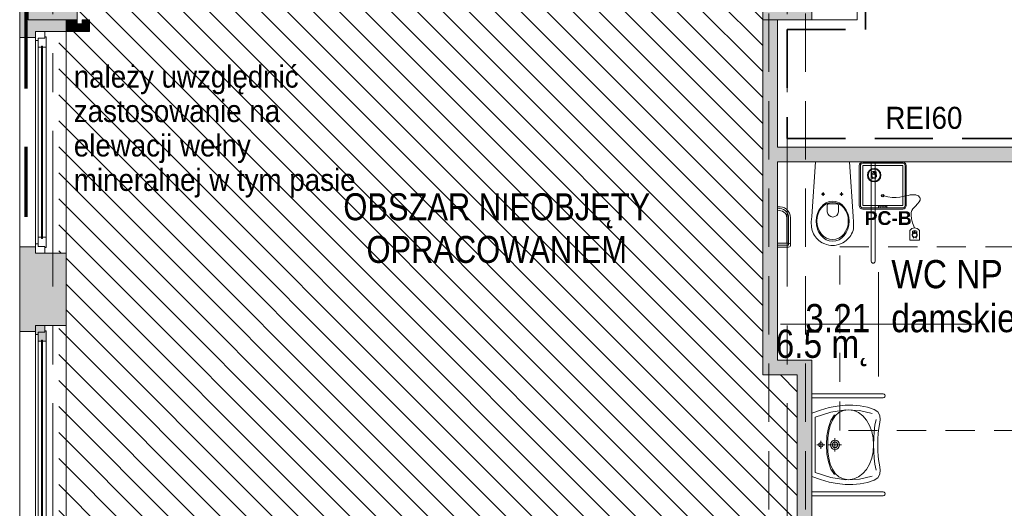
# Model space of a CAD drawing. Header units: centimetres. Extents: x -1737 to 22393, y -8842 to 3838.
# Tile 94 of 167: x -1240 to -435, y 1910 to 2308. Entities that reach past the tile are written whole.
import ezdxf

# ---------------------------------------------------------------- set-up
doc = ezdxf.new("R2010")
doc.units = ezdxf.units.CM
for name, pattern in [('Długa kreska', [142.875, 95.25, -47.625]), ('Hidden', [71.4375, 47.625, -23.8125]), ('Oś', [222.25, 127, -31.75, 31.75, -31.75]), ('Ponad', [39.688, 23.813, -15.875]), ('Ukryte', [71.438, 47.625, -23.813])]:
    doc.linetypes.add(name, pattern=pattern)
for name, color, linetype, lineweight in [('A-AREA-IDEN', 2, 'Continuous', 13), ('A-DETL', 90, 'Continuous', 9), ('A-DETL-GENF', 92, 'Continuous', 9), ('A-DETL-HDLN', 90, 'Ukryte', 9), ('A-FLOR-OVHD', 1, 'Ponad', 9), ('A-GLAZ', 151, 'Continuous', 13), ('A-WALL', 113, 'Continuous', 13), ('A-WALL-PATT', 111, 'Continuous', 13), ('G-ANNO-TEXT', 231, 'Continuous', 13), ('P-SANR-FIXT', 6, 'Continuous', 9), ('PRZYW_Elementy_inst_przyw', 7, 'Continuous', 9), ('S-COLS', 52, 'Continuous', 13), ('S-GRID', 1, 'Continuous', 13)]:
    doc.layers.add(name, color=color, linetype=linetype, lineweight=lineweight)
doc.styles.add('adam', font='arialbd.ttf')
doc.styles.add('Arial', font='arial.ttf', dxfattribs={"width": 0.9, "height": 18})
doc.styles.add('Arial Narrow_6', font='ARIALN.TTF', dxfattribs={"height": 22})
doc.styles.add('Arial_7', font='arial.ttf', dxfattribs={"width": 0.85, "height": 23})

# ---------------------------------------------------------------- blocks, each defined once
blk = doc.blocks.new('M_Concrete-Square-Column - 400 x 400mm-1512407-3_piętro I __3_90 m_ - stan projektowany')
at = {"layer": 'S-COLS', "lineweight": 9}
blk.add_hatch(color=253, dxfattribs=at).paths.add_polyline_path([(20, -20), (20, 20), (-20, 20), (-20, -20), (11, -20)], flags=0)
for p, q in [((20, 20), (-20, 20)), ((-20, 20), (-20, -20)), ((20, -20), (20, 20)), ((-20, -20), (20, -20))]:
    blk.add_line(p, q, dxfattribs=at)
blk = doc.blocks.new('Okno - automatyczna etykieta - 181x181 _nietypowy podział_-2208597-3_piętro I __3_90 m_ - stan projektowany')
at = {"layer": 'A-GLAZ', "lineweight": 9}
h = blk.add_hatch(color=253, dxfattribs=at)
h.paths.add_polyline_path([(-90.5, -1.5), (-85, -1.5), (-85, 4), (-83, 4), (-83, 6), (-90.5, 6), (-90.5, 0.77)], flags=0)
h.paths.add_polyline_path([(83, 6), (83, 4), (85, 4), (85, -1.5), (90.5, -1.5), (90.5, 6), (85, 6)], flags=0)
h = blk.add_hatch(color=253, dxfattribs=at)
h.paths.add_polyline_path([(-86, -1.77), (-86, -2.5), (-77.5, -2.5), (-77.5, 0.25), (-78.5, 0.25), (-78.5, 1.25), (-77.5, 1.25), (-77.5, 4), (-85, 4), (-85, -1.5), (-86, -1.5)], flags=0)
h.paths.add_polyline_path([(77.5, 0.25), (77.5, -2.5), (86, -2.5), (86, -1.5), (85, -1.5), (85, 4), (77.5, 4), (77.5, 1.25), (78.5, 1.25), (78.5, 0.25)], flags=0)
blk.add_hatch(color=253, dxfattribs=at).paths.add_polyline_path([(-78.5, 1.25), (-78.5, 0.25), (78.5, 0.25), (78.5, 1.25), (-52.06, 1.25)], flags=0)
for p, q in [((-83, 6), (-90.5, 6)), ((-90.5, 6), (-90.5, -1.5)), ((-90.5, 6), (90.5, 6)), ((-77.5, 4), (-85, 4)), ((-85, 4), (-85, -1.5)), ((-85, -1.5), (-85, 4)), ((-85, 4), (-83, 4)), ((-83, 4), (-83, 6)), ((83, 6), (-83, 6)), ((78.5, 1.25), (-78.5, 1.25)), ((-78.5, 1.25), (-78.5, 0.25)), ((-78.5, 0.25), (-78.5, 1.25)), ((-78.5, 1.25), (-77.5, 1.25)), ((-78.5, 0.25), (78.5, 0.25)), ((-77.5, 0.25), (-78.5, 0.25)), ((-77.5, 1.25), (-77.5, 4)), ((77.5, 4), (-77.5, 4)), ((-77.5, -2.5), (-77.5, 0.25)), ((85, 4), (77.5, 4)), ((77.5, 4), (77.5, 1.25)), ((77.5, 1.25), (78.5, 1.25)), ((77.5, 0.25), (77.5, -2.5)), ((78.5, 0.25), (77.5, 0.25)), ((78.5, 0.25), (78.5, 1.25)), ((78.5, 1.25), (78.5, 0.25)), ((90.5, 6), (83, 6)), ((83, 6), (83, 4)), ((83, 4), (85, 4)), ((85, -1.5), (85, 4)), ((85, 4), (85, -1.5)), ((90.5, -1.5), (90.5, 6)), ((-90.5, -1.5), (-85, -1.5)), ((-85, -1.5), (-86, -1.5)), ((-86, -1.5), (-86, -2.5)), ((-86, -2.5), (-77.5, -2.5)), ((77.5, -2.5), (-77.5, -2.5)), ((77.5, -2.5), (86, -2.5)), ((86, -1.5), (85, -1.5)), ((85, -1.5), (90.5, -1.5)), ((86, -2.5), (86, -1.5))]:
    blk.add_line(p, q, dxfattribs=at)
blk = doc.blocks.new('Okno - automatyczna etykieta - 181x181 PPOŻ-2606967-3_piętro I __3_90 m_ - stan projektowany')
at = {"layer": 'A-GLAZ'}
for p, q in [((-83, 6), (-90.5, 6)), ((-90.5, 6), (-90.5, -1.5)), ((-90.5, 6), (90.5, 6)), ((-77.5, 4), (-85, 4)), ((-85, 4), (-85, -1.5)), ((-85, -1.5), (-85, 4)), ((-85, 4), (-83, 4)), ((-83, 4), (-83, 6)), ((83, 6), (-83, 6)), ((78.5, 1.25), (-78.5, 1.25)), ((-78.5, 1.25), (-78.5, 0.25)), ((-78.5, 0.25), (-78.5, 1.25)), ((-78.5, 1.25), (-77.5, 1.25)), ((-78.5, 0.25), (78.5, 0.25)), ((-77.5, 0.25), (-78.5, 0.25)), ((-77.5, 1.25), (-77.5, 4)), ((77.5, 4), (-77.5, 4)), ((-77.5, -2.5), (-77.5, 0.25)), ((85, 4), (77.5, 4)), ((77.5, 4), (77.5, 1.25)), ((77.5, 1.25), (78.5, 1.25)), ((77.5, 0.25), (77.5, -2.5)), ((78.5, 0.25), (77.5, 0.25)), ((78.5, 0.25), (78.5, 1.25)), ((78.5, 1.25), (78.5, 0.25)), ((90.5, 6), (83, 6)), ((83, 6), (83, 4)), ((83, 4), (85, 4)), ((85, -1.5), (85, 4)), ((85, 4), (85, -1.5)), ((90.5, -1.5), (90.5, 6)), ((-90.5, -1.5), (-85, -1.5)), ((-85, -1.5), (-86, -1.5)), ((-86, -1.5), (-86, -2.5)), ((-86, -2.5), (-77.5, -2.5)), ((77.5, -2.5), (-77.5, -2.5)), ((77.5, -2.5), (86, -2.5)), ((86, -1.5), (85, -1.5)), ((85, -1.5), (90.5, -1.5)), ((86, -2.5), (86, -1.5))]:
    blk.add_line(p, q, dxfattribs=at)
blk = doc.blocks.new('miska ustępowa dla N_35_5x54 wisząca koło narożna - Type 1-2238845-3_piętro I __3_90 m_ - stan projektowany')
at = {"layer": 'P-SANR-FIXT'}
for p, q in [((-1.4, -6), (-4.56, -50.56)), ((29.22, -50.56), (26.4, -6)), ((44.09, -87.2), (44.09, -6)), ((47.21, -87.2), (47.21, -6)), ((4.69, -30.9), (4.69, -33.7)), ((19.8, -30.9), (19.8, -33.7)), ((3.32, -32.31), (6.14, -32.31)), ((18.43, -32.31), (21.25, -32.31)), ((8.17, -41.6), (8.17, -46.72)), ((16.4, -40.33), (9.09, -40.33)), ((17.32, -46.72), (17.32, -41.6)), ((-24.94, -51.63), (-24.94, -72.5)), ((-23.38, -51.63), (-23.38, -74.06)), ((-21.82, -51.63), (-21.82, -74.06)), ((-4.56, -50.56), (-4.88, -54.89)), ((-4.88, -54.89), (-4.82, -59.32)), ((29.58, -54.89), (29.22, -50.56)), ((29.53, -59.32), (29.58, -54.89)), ((-4.82, -59.32), (-4.57, -60.68)), ((-4.57, -60.68), (-4.19, -62.09)), ((-4.19, -62.09), (-3.69, -63.46)), ((-3.69, -63.46), (-3.07, -64.78)), ((28.07, -64.78), (28.69, -63.46)), ((28.69, -63.46), (29.19, -62.09)), ((29.19, -62.09), (29.57, -60.68)), ((29.57, -60.68), (29.53, -59.32)), ((-3.07, -64.78), (-2.34, -66.05)), ((-2.34, -66.05), (-1.51, -67.26)), ((-1.51, -67.26), (-0.58, -68.39)), ((-0.58, -68.39), (1.02, -69.96)), ((1.02, -69.96), (2.75, -71.27)), ((2.75, -71.27), (4.01, -72.03)), ((4.01, -72.03), (6.13, -73.05)), ((18.87, -73.05), (20.99, -72.03)), ((20.99, -72.03), (22.25, -71.27)), ((22.25, -71.27), (23.98, -69.96)), ((23.98, -69.96), (25.58, -68.39)), ((25.58, -68.39), (26.51, -67.26)), ((26.51, -67.26), (27.34, -66.05)), ((27.34, -66.05), (28.07, -64.78)), ((-32.54, -72.5), (-23.38, -72.5)), ((-23.38, -74.06), (-32.54, -74.06)), ((-23.38, -75.62), (-32.54, -75.62)), ((6.13, -73.05), (7.56, -73.51)), ((7.56, -73.51), (9.56, -73.98)), ((9.56, -73.98), (11.02, -74.17)), ((11.02, -74.17), (12.5, -74.25)), ((12.5, -74.25), (13.98, -74.17)), ((13.98, -74.17), (15.44, -73.98)), ((15.44, -73.98), (17.44, -73.51)), ((17.44, -73.51), (18.87, -73.05))]:
    blk.add_line(p, q, dxfattribs=at)
for centre in [(4.69, -32.31), (19.8, -32.31)]:
    blk.add_circle(centre, 0.825, dxfattribs=at)
for centre, radius, start, end in [((-30.79, -51.63), 8.97, 0, 99.99957), ((-30.79, -51.63), 7.41, 0, 102.13274), ((-30.79, -51.63), 5.85, 0, 105.43824), ((9.34, -41.48), 1.17, 102.23395, 185.88986), ((12.74, -46.5), 4.58, 182.80221, 357.19779), ((16.15, -41.48), 1.17, 354.11014, 77.76605), ((-23.38, -74.06), 1.56, 0, 90), ((-23.38, -74.06), 1.56, 270, 0), ((45.65, -87.2), 1.56, 180, 360)]:
    blk.add_arc(centre, radius, start, end, dxfattribs=at)
for centre, major_axis, ratio in [((12.55, -54.51), (0, 16.33), 0.823529), ((12.55, -54.26), (0, 15.16), 0.845174)]:
    blk.add_ellipse(centre, major_axis=major_axis, ratio=ratio, dxfattribs=at)
blk = doc.blocks.new('umywalka dla N_65x56 koło - Type 1-1264895-3_piętro I __3_90 m_ - stan projektowany')
at = {"layer": 'P-SANR-FIXT'}
for p, q in [((-29.1, 64.4), (-29.1, 6)), ((-25.9, 64.4), (-25.9, 6)), ((50.9, 64.4), (50.9, 6)), ((54.1, 6), (54.1, 64.4)), ((-16.38, 57.12), (-18.22, 51.51)), ((-14.43, 59.97), (-16.38, 57.12)), ((-11.49, 61.58), (-14.43, 59.97)), ((-7.9, 62.01), (-11.49, 61.58)), ((-8.14, 58.51), (-3.44, 57.63)), ((-3.96, 61.28), (-7.9, 62.01)), ((-1.14, 60.72), (-3.96, 61.28)), ((-3.44, 57.63), (1.64, 57.08)), ((3.08, 60.29), (-1.14, 60.72)), ((1.64, 57.08), (6.99, 56.74)), ((7.9, 60.04), (3.08, 60.29)), ((12.52, 56.56), (6.84, 56.17)), ((6.99, 56.74), (12.48, 56.52)), ((12.5, 60.01), (7.9, 60.04)), ((12.48, 56.52), (17.98, 56.74)), ((17.1, 60.04), (12.5, 60.01)), ((18.18, 56.17), (12.52, 56.56)), ((21.92, 60.29), (17.1, 60.04)), ((17.98, 56.74), (23.33, 57.08)), ((26.14, 60.72), (21.92, 60.29)), ((23.33, 57.08), (28.41, 57.63)), ((28.96, 61.28), (26.14, 60.72)), ((28.41, 57.63), (33.11, 58.51)), ((32.9, 62.01), (28.96, 61.28)), ((36.49, 61.58), (32.9, 62.01)), ((39.43, 59.97), (36.49, 61.58)), ((41.38, 57.12), (39.43, 59.97)), ((43.22, 51.51), (41.38, 57.12)), ((-18.22, 51.51), (-19.42, 45.69)), ((-13.17, 55.28), (-15.64, 44.98)), ((-7.59, 50.79), (-11.11, 47.81)), ((-3.33, 53.22), (-7.59, 50.79)), ((1.52, 55.04), (-3.33, 53.22)), ((6.84, 56.17), (1.52, 55.04)), ((23.49, 55.04), (18.18, 56.17)), ((28.31, 53.22), (23.49, 55.04)), ((32.54, 50.79), (28.31, 53.22)), ((36.03, 47.81), (32.54, 50.79)), ((40.64, 44.98), (38.17, 55.28)), ((44.42, 45.69), (43.22, 51.51)), ((-19.42, 45.69), (-19.97, 39.64)), ((-15.49, 40.42), (-16.08, 36.14)), ((-15.64, 44.98), (-15.95, 33.74)), ((-13.79, 44.33), (-15.49, 40.42)), ((-11.11, 47.81), (-13.79, 44.33)), ((38.68, 44.33), (36.03, 47.81)), ((40.36, 40.42), (38.68, 44.33)), ((40.95, 36.14), (40.36, 40.42)), ((40.95, 33.74), (40.64, 44.98)), ((44.97, 39.64), (44.42, 45.69)), ((-19.97, 39.64), (-19.89, 33.38)), ((-19.89, 33.38), (-19.18, 26.89)), ((-16.08, 36.14), (-15.49, 31.83)), ((-15.95, 33.74), (-14.09, 21.65)), ((39.09, 21.65), (40.95, 33.74)), ((40.36, 31.83), (40.95, 36.14)), ((44.18, 26.89), (44.89, 33.38)), ((44.89, 33.38), (44.97, 39.64)), ((-19.18, 26.89), (-17.85, 20.17)), ((-15.49, 31.83), (-13.8, 28.22)), ((-13.8, 28.22), (-11.14, 25.26)), ((-7.38, 21.71), (-11.89, 24.74)), ((-11.14, 25.26), (-7.63, 22.92)), ((7.16, 25.01), (17.84, 25.01)), ((8.75, 25.01), (9.04, 26.47)), ((9.04, 23.56), (8.75, 25.01)), ((9.04, 26.47), (9.85, 27.66)), ((9.85, 27.66), (11.04, 28.47)), ((10.2, 25.01), (10.38, 25.91)), ((10.38, 24.12), (10.2, 25.01)), ((10.38, 25.91), (10.87, 26.64)), ((10.87, 26.64), (11.61, 27.13)), ((11.04, 28.47), (12.5, 28.76)), ((11.61, 27.13), (12.5, 27.31)), ((12.5, 30.26), (12.5, 19.76)), ((12.5, 28.76), (13.96, 28.47)), ((12.5, 27.31), (13.39, 27.13)), ((13.39, 27.13), (14.13, 26.64)), ((13.96, 28.47), (15.15, 27.66)), ((14.13, 26.64), (14.62, 25.91)), ((14.62, 25.91), (14.8, 25.01)), ((14.8, 25.01), (14.62, 24.12)), ((15.15, 27.66), (15.96, 26.47)), ((15.96, 26.47), (16.25, 25.01)), ((16.25, 25.01), (15.96, 23.56)), ((36.76, 24.74), (32.25, 21.71)), ((32.5, 22.92), (36.01, 25.26)), ((36.01, 25.26), (38.67, 28.22)), ((38.67, 28.22), (40.36, 31.83)), ((42.85, 20.17), (44.18, 26.89)), ((-17.85, 20.17), (-15.89, 13.2)), ((-14.09, 21.65), (-10.01, 8.8)), ((-7.63, 22.92), (-3.39, 21.17)), ((-1.64, 19.63), (-7.38, 21.71)), ((-3.39, 21.17), (1.45, 19.96)), ((5.06, 18.42), (-1.64, 19.63)), ((1.45, 19.96), (6.76, 19.26)), ((12.43, 18.04), (5.06, 18.42)), ((6.76, 19.26), (12.43, 19.04)), ((9.85, 22.36), (9.04, 23.56)), ((11.04, 21.56), (9.85, 22.36)), ((10.87, 23.39), (10.38, 24.12)), ((11.61, 22.89), (10.87, 23.39)), ((12.5, 21.26), (11.04, 21.56)), ((12.5, 22.71), (11.61, 22.89)), ((12.43, 19.04), (18.1, 19.26)), ((19.81, 18.42), (12.43, 18.04)), ((13.39, 22.89), (12.5, 22.71)), ((13.96, 21.56), (12.5, 21.26)), ((12.5, 16.73), (12.5, 10.22)), ((14.13, 23.39), (13.39, 22.89)), ((15.15, 22.36), (13.96, 21.56)), ((14.62, 24.12), (14.13, 23.39)), ((15.96, 23.56), (15.15, 22.36)), ((18.1, 19.26), (23.42, 19.96)), ((26.51, 19.63), (19.81, 18.42)), ((23.42, 19.96), (28.26, 21.17)), ((32.25, 21.71), (26.51, 19.63)), ((28.26, 21.17), (32.5, 22.92)), ((35.01, 8.8), (39.09, 21.65)), ((40.89, 13.2), (42.85, 20.17)), ((-15.89, 13.2), (-13.31, 6)), ((-10.01, 8.8), (12.5, 8.8)), ((15.75, 13.48), (9.25, 13.48)), ((10.75, 13.48), (10.89, 14.16)), ((10.89, 12.8), (10.75, 13.48)), ((10.89, 14.16), (11.26, 14.71)), ((11.26, 12.24), (10.89, 12.8)), ((11.26, 14.71), (11.82, 15.09)), ((11.82, 11.86), (11.26, 12.24)), ((11.82, 15.09), (12.5, 15.23)), ((12.5, 11.72), (11.82, 11.86)), ((12.5, 15.23), (13.18, 15.09)), ((13.18, 11.86), (12.5, 11.72)), ((12.5, 8.8), (35.01, 8.8)), ((13.18, 15.09), (13.74, 14.71)), ((13.74, 12.24), (13.18, 11.86)), ((13.74, 14.71), (14.11, 14.16)), ((14.11, 12.8), (13.74, 12.24)), ((14.11, 14.16), (14.25, 13.48)), ((14.25, 13.48), (14.11, 12.8)), ((38.31, 6), (40.89, 13.2))]:
    blk.add_line(p, q, dxfattribs=at)
for centre in [(-27.5, 64.4), (52.5, 64.4)]:
    blk.add_arc(centre, 1.6, 360, 180, dxfattribs=at)
blk = doc.blocks.new('METKA_POMIESZCZENIA2 - Rozbudowana krótka - bez ramki-2403173-3_piętro I __3_90 m_ - stan projektowany')
at = {"layer": 'A-AREA-IDEN'}
for p, q in [((0, 0.425), (0, 0)), ((0.0976, 0), (-0.8, 0)), ((-0.8, 0), (0.8, 0)), ((0, 0), (0, -0.425))]:
    blk.add_line(p, q, dxfattribs=at)
blk = doc.blocks.new('Ikona')
at = {"layer": 'PRZYW_Elementy_inst_przyw'}
h = blk.add_hatch(color=1, dxfattribs=at)
h.dxf.hatch_style = 1
h.paths.add_polyline_path([(-1065.97, 3801.31), (-1066.17, 3801.31), (-1066.17, 3801.08), (-1065.97, 3801.08)])
h.paths.add_polyline_path([(-1065.97, 3801.08), (-1066.17, 3801.08), (-1066.17, 3800.87), (-1065.97, 3800.87)])
h.paths.add_polyline_path([(-1065.74, 3801.08), (-1065.97, 3801.08), (-1065.97, 3800.87), (-1065.74, 3800.87)])
h.paths.add_polyline_path([(-1066.17, 3801.08), (-1066.41, 3801.08), (-1066.41, 3800.87), (-1066.17, 3800.87)])
h.paths.add_polyline_path([(-1065.97, 3800.87), (-1066.17, 3800.87), (-1066.17, 3800.64), (-1065.97, 3800.64)])
at = {"layer": 'PRZYW_Elementy_inst_przyw', "color": 1}
for p, q in [((-1067.65, 3799.71), (-1067.65, 3801.21)), ((-1064.49, 3799.71), (-1064.49, 3801.21))]:
    blk.add_line(p, q, dxfattribs=at)
for points in [[(-1065.74, 3801.08), (-1065.74, 3800.87), (-1066.41, 3800.87), (-1066.41, 3801.08)], [(-1066.17, 3801.31), (-1065.97, 3801.31), (-1065.97, 3800.64), (-1066.17, 3800.64)]]:
    blk.add_lwpolyline(points, close=True, dxfattribs=at)
for centre, radius, start, end in [((-1066.07, 3798.74), 1.85, 31.79775, 276.83091), ((-1066.06, 3798.68), 1.6, 156.77932, 23.22068), ((-1066.07, 3798.03), 3.55, 63.5398, 116.4602), ((-1066.07, 3798.72), 1.65, 89.64469, 89.89268), ((-1066.08, 3798.74), 1.86, 277.20287, 31.42579), ((-1066.07, 3795.45), 1.43, 32.8175, 147.1825)]:
    blk.add_arc(centre, radius, start, end, dxfattribs=at)
at = {"layer": 'PRZYW_Elementy_inst_przyw', "color": 1, "lineweight": 5}
for centre, start, end in [((-1067.2, 3800.4), 253.18922, 358.36151), ((-1064.92, 3800.4), 181.63849, 286.81078)]:
    blk.add_arc(centre, 1.14, start, end, dxfattribs=at)
blk = doc.blocks.new('PC-B')
at = {"layer": 'PRZYW_Elementy_inst_przyw'}
for p, q in [((16.32, 0), (-16.32, 0)), ((-19.2, -2.88), (-19.2, -35.52)), ((-18.24, -2.88), (-18.24, -35.52)), ((-16.32, -0.96), (16.32, -0.96)), ((18.24, -2.88), (18.24, -35.52)), ((19.2, -35.52), (19.2, -2.88)), ((-16.32, -37.44), (16.32, -37.44)), ((-16.32, -38.4), (16.32, -38.4))]:
    blk.add_line(p, q, dxfattribs=at)
at = {"layer": 'PRZYW_Elementy_inst_przyw', "color": 7}
blk.add_lwpolyline([(-16.32, -2.88), (16.32, -2.88), (16.32, -35.52), (-16.32, -35.52)], close=True, dxfattribs=at)
at = {"layer": 'PRZYW_Elementy_inst_przyw', "color": 0}
blk.add_lwpolyline([(-3.49, -36.08), (3.49, -36.08), (3.49, -37.44), (-3.49, -37.44)], close=True, dxfattribs=at)
at = {"layer": 'PRZYW_Elementy_inst_przyw', "color": 0, "lineweight": 5, "ltscale": 0.4}
blk.add_lwpolyline([(29.98, -55.8), (29.98, -63.78), (22.13, -63.78), (22.13, -55.8)], dxfattribs=at)
at = {"layer": 'PRZYW_Elementy_inst_przyw', "lineweight": 5}
for radius in [5.55, 4.87]:
    blk.add_circle((-6.96, -10.7), radius, dxfattribs=at)
at = {"layer": 'PRZYW_Elementy_inst_przyw', "linetype": 'Continuous', "lineweight": -3, "ltscale": 0.4}
blk.add_circle((0, -27.36), 0.96, dxfattribs=at)
at = {"layer": 'PRZYW_Elementy_inst_przyw'}
for centre, radius, start, end in [((-16.32, -2.88), 2.88, 90, 180), ((16.32, -2.88), 2.88, 0, 90), ((-16.32, -2.88), 1.92, 90, 180), ((16.32, -2.88), 1.92, 0, 90), ((-16.32, -35.52), 2.88, 180, 270), ((-16.32, -35.52), 1.92, 180, 270), ((16.32, -35.52), 2.88, 270, 0), ((16.32, -35.52), 1.92, 270, 0)]:
    blk.add_arc(centre, radius, start, end, dxfattribs=at)
at = {"layer": 'PRZYW_Elementy_inst_przyw', "color": 0, "lineweight": 5, "ltscale": 0.4}
blk.add_arc((26.05, -58.49), 4.75, 34.35647, 145.64353, dxfattribs=at)
at = {"layer": 'PRZYW_Elementy_inst_przyw', "color": 0, "linetype": 'Continuous', "lineweight": 5, "ltscale": 0.4}
blk.add_open_spline([(0, -27.36), (11.69, -30.77), (24.21, -24.31), (33.16, -29.41), (27.42, -35.44), (20.7, -41.6), (26.05, -53.73)], degree=3, dxfattribs=at)
at = {"layer": 'PRZYW_Elementy_inst_przyw', "lineweight": 5, "xscale": 1.155937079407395, "yscale": 1.155937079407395, "zscale": 1.155937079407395}
for p in [(1225.21, -4402), (1258.45, -4450.36)]:
    blk.add_blockref('Ikona', p, dxfattribs=at)
at = {"layer": 'PRZYW_Elementy_inst_przyw', "color": 0, "insert": (-2.71, -36.19), "char_height": 1.056, "attachment_point": 1}
blk.add_mtext_dynamic_manual_height_columns('SCHIMA', width=11.8192, gutter_width=12.5, heights=[0], dxfattribs=at)
at = {"layer": 'PRZYW_Elementy_inst_przyw', "color": 7, "linetype": 'Continuous', "lineweight": -3, "style": 'adam'}
blk.add_attdef('NAZWA', (-14.71, -51.32), '', height=11.25, dxfattribs=at)

msp = doc.modelspace()

# ---------------------------------------------------------------- hatches: boundary and pattern name
at = {"layer": 'A-DETL-GENF'}
h = msp.add_hatch(dxfattribs=at)
h.set_pattern_fill('FP_1', color=8, style=0, pattern_type=2)
h.set_pattern_definition([(315, (0, 0), (10.6066, 10.6066), [])])
h.paths.add_polyline_path([(-761.21, 1858.33), (-632.62, 1858.33), (-632.62, 1868.33), (-604.62, 1868.33), (-604.62, 2018.33), (-632.62, 2018.33), (-632.62, 2530.33), (-824.62, 2530.33), (-824.62, 2822.33), (-1192.62, 2822.33), (-1192.62, 2788.33), (-1207.62, 2788.33), (-1207.62, 2348.33), (-1192.62, 2348.33), (-1192.62, 2304.83), (-1188.62, 2304.83), (-1188.62, 2308.33), (-1182.62, 2308.33), (-1182.62, 2298.83), (-1207.62, 2298.83), (-1207.62, 2117.83), (-1201.62, 2117.83), (-1201.62, 2058.83), (-1207.62, 2058.83), (-1207.62, 1877.83), (-1192.62, 1877.83), (-1192.62, 1858.33), (-763.95, 1858.33)], flags=0)
at = {"layer": 'A-WALL-PATT'}
h = msp.add_hatch(color=9, dxfattribs=at)
h.paths.add_polyline_path([(-632.62, 2018.33), (-620.62, 2018.33), (-620.62, 2308.33), (-632.62, 2308.33), (-632.62, 2157.77)], flags=0)
h.paths.add_polyline_path([(-620.62, 2348.33), (-620.62, 2603.33), (-632.62, 2603.33), (-632.62, 2348.33), (-625.92, 2348.33)], flags=0)
h = msp.add_hatch(color=9, dxfattribs=at)
h.paths.add_polyline_path([(-1239.62, 1833.33), (-1232.62, 1833.33), (-1232.62, 1868.33), (-1201.62, 1868.33), (-1201.62, 1877.83), (-1226.62, 1877.83), (-1226.62, 1882.83), (-1239.62, 1882.83), (-1239.62, 1877.83)], flags=0)
h.paths.add_polyline_path([(-1239.62, 2053.83), (-1226.62, 2053.83), (-1226.62, 2058.83), (-1201.62, 2058.83), (-1201.62, 2117.83), (-1226.62, 2117.83), (-1226.62, 2122.83), (-1239.62, 2122.83), (-1239.62, 2058.83)], flags=0)
h.paths.add_polyline_path([(-1229.79, 2293.83), (-1226.62, 2293.83), (-1226.62, 2298.83), (-1201.62, 2298.83), (-1201.62, 2308.33), (-1232.62, 2308.33), (-1232.62, 2338.33), (-1239.62, 2338.33), (-1239.62, 2293.83), (-1232.62, 2293.83)], flags=0)
for points in [[(-1192.62, 2298.83), (-1192.62, 2308.33), (-1201.62, 2308.33), (-1201.62, 2298.83)], [(-1188.62, 2298.83), (-1188.62, 2304.83), (-1192.62, 2304.83), (-1192.62, 2298.83)], [(-1182.62, 2298.83), (-1182.62, 2308.33), (-1188.62, 2308.33), (-1188.62, 2298.83)], [(-414.62, 2192.33), (-402.62, 2192.33), (-402.62, 2204.33), (-620.62, 2204.33), (-620.62, 2192.33), (-544.17, 2192.33)], [(-620.62, 2018.33), (-592.62, 2018.33), (-592.62, 2030.33), (-620.62, 2030.33)], [(-601.19, 1868.33), (-592.62, 1868.33), (-592.62, 2018.33), (-604.62, 2018.33), (-604.62, 1868.33), (-601.7, 1868.33)]]:
    msp.add_hatch(color=9, dxfattribs=at).paths.add_polyline_path(points, flags=0)

# ---------------------------------------------------------------- linework, layer by layer
at = {"layer": 'A-DETL', "linetype": 'Hidden', "lineweight": 35}
for p, q in [((-548.62, 2300.33), (-548.62, 2403.33)), ((-612.62, 2300.33), (-548.62, 2300.33)), ((-612.62, 2300.33), (-612.62, 2211.46)), ((-612.62, 2211.46), (-394.62, 2211.46))]:
    msp.add_line(p, q, dxfattribs=at)
at = {"layer": 'A-DETL', "linetype": 'Długa kreska', "lineweight": 70}
msp.add_line((-1234.62, 2347.33), (-1234.62, 2147.33), dxfattribs=at)
at = {"layer": 'A-DETL-HDLN'}
for p, q in [((-627.62, 408.33), (-627.62, 2788.33)), ((-627.62, 408.33), (-627.62, 2788.33)), ((-597.62, 408.33), (-597.62, 2788.33)), ((-597.62, 408.33), (-597.62, 2788.33))]:
    msp.add_line(p, q, dxfattribs=at)
at = {"layer": 'A-FLOR-OVHD'}
for p, q in [((-569.79, 1973.01), (-569.79, 2123.01)), ((-569.79, 2123.01), (-419.79, 2123.01)), ((-419.79, 1973.01), (-569.79, 1973.01))]:
    msp.add_line(p, q, dxfattribs=at)
at = {"layer": 'A-WALL', "lineweight": 9}
for p, q in [((-555.62, 2308.33), (-555.62, 2396.33)), ((-1239.62, 381.33), (-1239.62, 2338.33)), ((-1201.62, 2308.33), (-1201.62, 1868.33)), ((-1192.62, 2308.33), (-1192.62, 2298.83)), ((-1188.62, 2304.83), (-1192.62, 2304.83)), ((-1188.62, 2308.33), (-1188.62, 2304.83)), ((-1182.62, 2308.33), (-1188.62, 2308.33)), ((-1182.62, 2298.83), (-1182.62, 2308.33)), ((-632.62, 2308.33), (-632.62, 2018.33)), ((-620.62, 2204.33), (-620.62, 2308.33)), ((-592.62, 2308.33), (-555.62, 2308.33)), ((-1239.62, 2293.83), (-1226.62, 2293.83)), ((-1219.12, 2298.83), (-1182.62, 2298.83)), ((-402.62, 2204.33), (-620.62, 2204.33)), ((-620.62, 2030.33), (-620.62, 2192.33)), ((-620.62, 2192.33), (-414.62, 2192.33)), ((-1226.62, 2122.83), (-1239.62, 2122.83)), ((-1201.62, 2117.83), (-1219.12, 2117.83)), ((-1239.62, 2053.83), (-1226.62, 2053.83)), ((-1219.12, 2058.83), (-1201.62, 2058.83)), ((-592.62, 2030.33), (-620.62, 2030.33)), ((-592.62, 1899.33), (-592.62, 2030.33)), ((-632.62, 2018.33), (-604.62, 2018.33)), ((-604.62, 2018.33), (-604.62, 1868.33))]:
    msp.add_line(p, q, dxfattribs=at)
at = {"layer": 'S-GRID', "linetype": 'Oś'}
for p, q in [((-1212.62, 2884.27), (-1212.62, 27.13)), ((-612.62, 2884.27), (-612.62, 27.13))]:
    msp.add_line(p, q, dxfattribs=at)

# ---------------------------------------------------------------- block references
at = {"layer": 'A-AREA-IDEN', "xscale": 99.99999999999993, "yscale": 99.99999999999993, "zscale": 99.99999999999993}
msp.add_blockref('METKA_POMIESZCZENIA2 - Rozbudowana krótka - bez ramki-2403173-3_piętro I __3_90 m_ - stan projektowany', (-538.03, 2059.71), dxfattribs=at)
at = {"layer": 'A-GLAZ', "rotation": 90.00000000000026}
msp.add_blockref('Okno - automatyczna etykieta - 181x181 PPOŻ-2606967-3_piętro I __3_90 m_ - stan projektowany', (-1220.62, 2208.33), dxfattribs=at)
at = {"layer": 'A-GLAZ', "lineweight": 9, "rotation": 90.00000000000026}
msp.add_blockref('Okno - automatyczna etykieta - 181x181 _nietypowy podział_-2208597-3_piętro I __3_90 m_ - stan projektowany', (-1220.62, 1968.33), dxfattribs=at)
at = {"layer": 'P-SANR-FIXT'}
msp.add_blockref('miska ustępowa dla N_35_5x54 wisząca koło narożna - Type 1-2238845-3_piętro I __3_90 m_ - stan projektowany', (-588.08, 2198.33), dxfattribs=at)
at = {"layer": 'P-SANR-FIXT', "rotation": 270.0000000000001}
msp.add_blockref('umywalka dla N_65x56 koło - Type 1-1264895-3_piętro I __3_90 m_ - stan projektowany', (-598.62, 1973.83), dxfattribs=at)
at = {"layer": 'PRZYW_Elementy_inst_przyw', "linetype": 'Hidden', "lineweight": 5}
msp.add_blockref('PC-B', (-534.64, 2192.11), dxfattribs=at).add_auto_attribs({'NAZWA': 'PC-B'})
at = {"layer": 'S-COLS', "lineweight": 9}
for p in [(-1212.62, 2328.33), (-612.62, 2328.33)]:
    msp.add_blockref('M_Concrete-Square-Column - 400 x 400mm-1512407-3_piętro I __3_90 m_ - stan projektowany', p, dxfattribs=at)

# ---------------------------------------------------------------- texts
at = {"layer": 'A-AREA-IDEN', "color": 0, "char_height": 23, "line_spacing_factor": 0.936439, "style": 'Arial_7'}
for s, insert, width, attachment_point in [('\\pxt3.69565,7.3913,11.08696,14.78261,18.47826,22.17391,25.86957,29.56522,33.26087,36.95652,40.65217,44.34783,48.04348,51.73913,55.43478,59.13043,62.82609,66.52174,70.21739,73.91304,77.6087,81.30435,85,88.69565,92.3913,96.08696,99.78261,103.47826,107.17391,110.86957,114.56522,118.26087;{WC NP +\\Pdamskie}', (-527.6, 2052.93), 115.26, 7), ('\\pxqr,t3.69565,7.3913,11.08696,14.78261,18.47826,22.17391,25.86957,29.56522,33.26087,36.95652,40.65217,44.34783,48.04348,51.73913,55.43478,59.13043,62.82609,66.52174,70.21739,73.91304,77.6087,81.30435,85,88.69565,92.3913,96.08696,99.78261,103.47826,107.17391,110.86957,114.56522,118.26087;{3.21}', (-544.69, 2052.93), 52.87, 9), ('\\pt84.99995,169.9999,255.00008,340.00003,424.99998,509.99993,595.00011,680.00006,765.00001,849.99996,934.99991,1020.00009,1105.00004,1189.99999,1274.99994,1359.99989,1445.00007,1530.00002,1614.99997,1699.99992,1785.0001,1870.00005,1955,2039.99995,2124.9999,2210.00008,2295.00003,2379.99998,2464.99993,2550.00011,2635.00006,2720.00001;6.5 m˛', (-544.69, 2055.32), 76.5, 3)]:
    msp.add_mtext(s, dxfattribs=dict(at, insert=insert, width=width, attachment_point=attachment_point))
at = {"layer": 'G-ANNO-TEXT', "color": 1, "char_height": 18, "attachment_point": 1, "line_spacing_factor": 0.936439, "style": 'Arial'}
for s, insert, width in [('\\pt114.3,228.6,342.9,457.2,571.5,685.8,800.1,914.4,1028.7,1143,1257.3,1371.6,1485.9,1600.2,1714.5,1828.8,1943.1,2057.4,2171.7,2286,2400.3,2514.6,2628.9,2743.2,2857.5,2971.8,3086.1,3200.4,3314.7,3429,3543.3,3657.6;należy uwzględnić zastosowanie na elewacji wełny mineralnej w tym pasie', (-1195.41, 2270.89), 232.74), ('\\pxt6.35,12.7,19.05,25.4,31.75,38.1,44.45,50.8,57.15,63.5,69.85,76.2,82.55,88.9,95.25,101.6,107.95,114.3,120.65,127,133.35,139.7,146.05,152.4,158.75,165.1,171.45,177.8,184.15,190.5,196.85,203.2;{REI60}', (-532.43, 2237.24), 62.5392)]:
    msp.add_mtext(s, dxfattribs=dict(at, insert=insert, width=width))
at = {"layer": 'G-ANNO-TEXT', "color": 7, "insert": (-849.91, 2166.64), "char_height": 22, "width": 324.8, "attachment_point": 2, "line_spacing_factor": 0.949189, "style": 'Arial Narrow_6'}
msp.add_mtext('\\pt127.00006,253.9999,380.99996,508.00002,635.00008,761.99992,888.99998,1016.00004,1143.0001,1269.99994,1397,1524.00006,1650.9999,1777.99996,1905.00002,2032.00008,2158.99992,2285.99998,2413.00004,2540.0001,2666.99994,2794,2921.00006,3047.9999,3174.99996,3302.00002,3429.00008,3555.99992,3682.99998,3810.00004,3937.0001,4063.99994;OBSZAR NIEOBJĘTY OPRACOWANIEM', dxfattribs=at)

doc.saveas('drawing.dxf')
